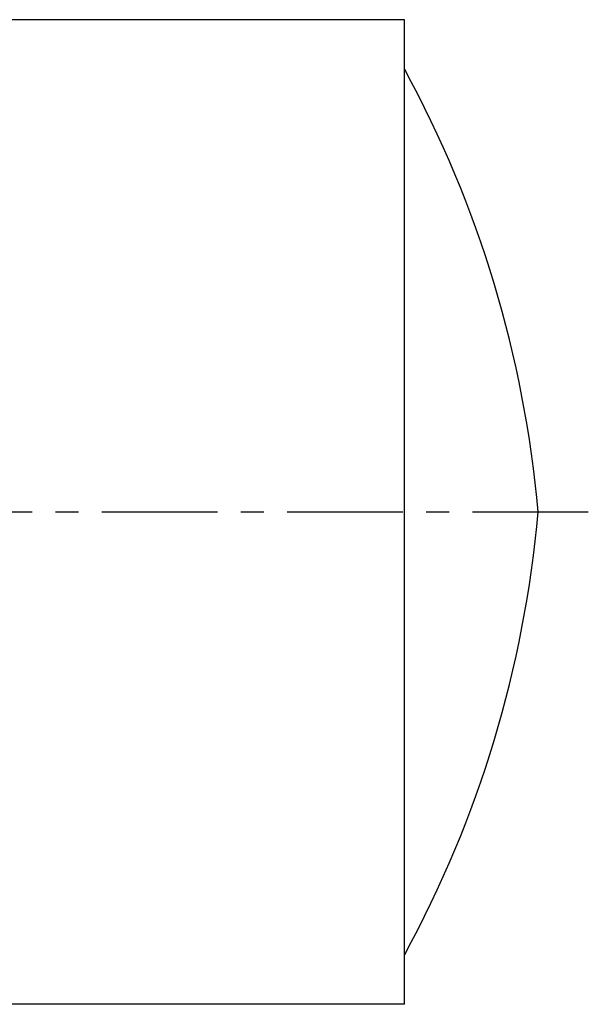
# Model space of a CAD drawing. Header units: millimetres. Extents: x 184 to 327, y 183 to 281.
# Tile 40 of 40: x 270 to 327, y 183 to 281. Entities that reach past the tile are written whole.
import ezdxf

# ---------------------------------------------------------------- set-up
doc = ezdxf.new("R2010")
doc.units = ezdxf.units.MM
doc.header["$LTSCALE"] = 30.734
doc.linetypes.add('CENTER', pattern=[0.6, 0.375, -0.075, 0.075, -0.075])
doc.layers.get('0').update_dxf_attribs({"linetype": 'CONTINUOUS'})
doc.layers.add('DEFAULT_1', color=7, linetype='CENTER')

msp = doc.modelspace()

# ---------------------------------------------------------------- linework, layer by layer
at = {"color": 7, "linetype": 'CONTINUOUS'}
for p, q in [((308.579, 280.703), (188.879, 280.703)), ((308.579, 182.703), (308.579, 280.703)), ((308.579, 182.703), (188.879, 182.703))]:
    msp.add_line(p, q, dxfattribs=at)
for centre, start, end in [((209.802, 221.958), 4.96956, 28.59573), ((209.802, 241.449), 331.40427, 355.03044)]:
    msp.add_arc(centre, 112.5, start, end, dxfattribs=at)
at = {"layer": 'DEFAULT_1', "color": 2, "linetype": 'CENTER'}
msp.add_line((326.879, 231.703), (183.879, 231.703), dxfattribs=at)

doc.saveas('drawing.dxf')
